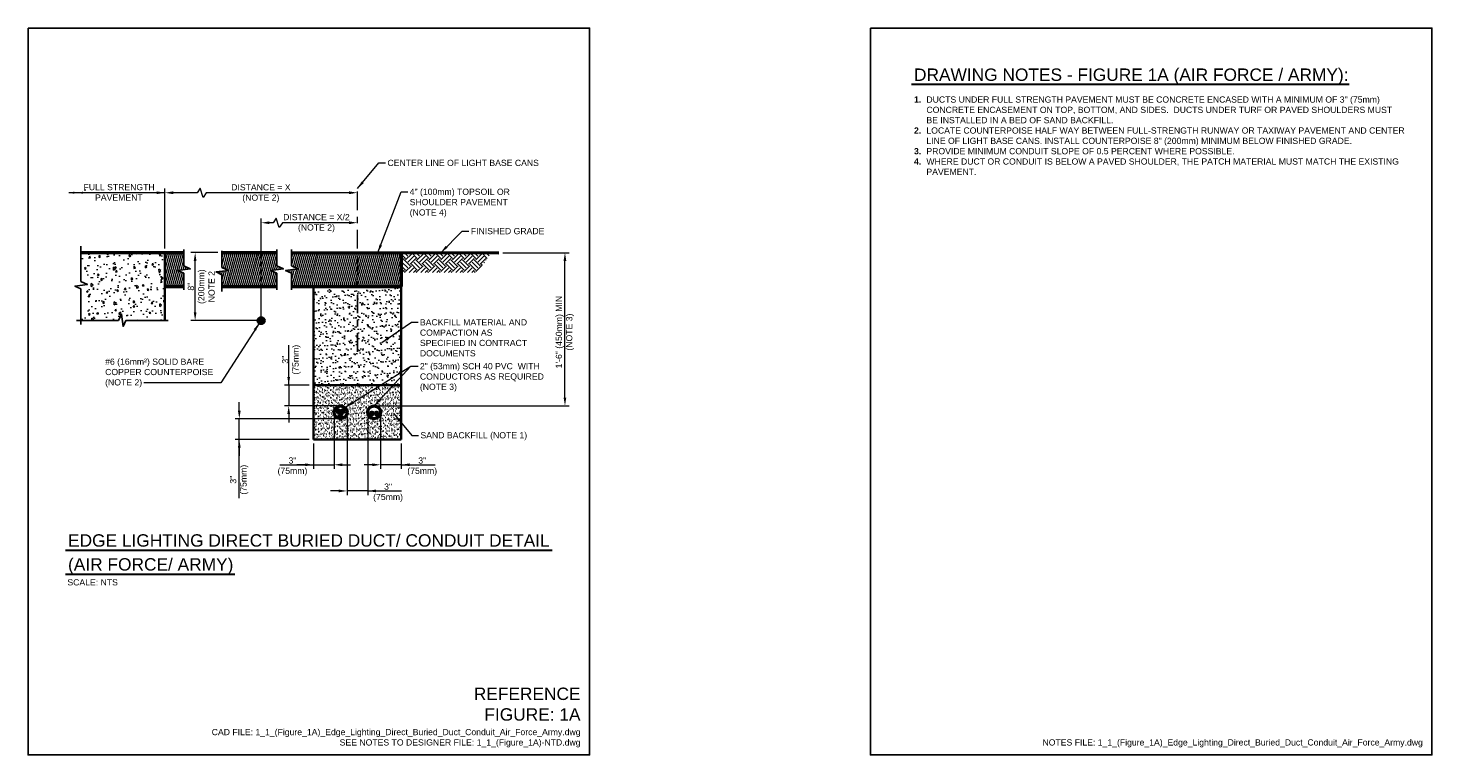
# Model space of a CAD drawing. Header units: inches. Extents: x 0 to 21.3, y 0 to 11.
import ezdxf
from ezdxf.enums import TextEntityAlignment as Align

# ---------------------------------------------------------------- set-up
doc = ezdxf.new("R2010")
doc.units = ezdxf.units.IN
doc.header["$LTSCALE"] = 0.375
doc.header["$MEASUREMENT"] = 0
doc.header["$PDSIZE"] = 2
doc.linetypes.add('CENTER2', pattern=[1.125, 0.75, -0.125, 0.125, -0.125])
doc.layers.get('0').update_dxf_attribs({"linetype": 'CONTINUOUS', "lineweight": 35})
doc.layers.get('DEFPOINTS').update_dxf_attribs({"linetype": 'CONTINUOUS'})
for name, color, linetype, lineweight in [('C-GRAD-DSGN', 3, 'CONTINUOUS', 35), ('C-GRAD-FNSH', 4, 'CONTINUOUS', 50), ('E-GRND-EQUI', 83, 'CONTINUOUS', 50), ('E-POWR-CIRC', 83, 'CONTINUOUS', 50), ('E-POWR-CNDT', 83, 'CONTINUOUS', 50), ('G-ANNO-PATT', 8, 'CONTINUOUS', 18), ('G-ANNO-RDME', 5, 'CONTINUOUS', 18), ('S-SLAB-EDGE', 41, 'CONTINUOUS', 35)]:
    doc.layers.add(name, color=color, linetype=linetype, lineweight=lineweight)
for name, color, linetype in [('G-ANNO-DIMS', 7, 'CONTINUOUS'), ('G-ANNO-DIMS @ 1', 7, 'CONTINUOUS'), ('G-ANNO-SYMB', 6, 'CONTINUOUS'), ('G-ANNO-TEXT', 7, 'CONTINUOUS'), ('G-ANNO-TTLB', 7, 'CONTINUOUS')]:
    doc.layers.add(name, color=color, linetype=linetype)
doc.styles.add('00-E-TITLE-1_1', font='arial.ttf', dxfattribs={"height": 0.1875})
doc.styles.add('01-E-BLDG-1_1', font='arial.ttf', dxfattribs={"height": 0.09375})
doc.dimstyles.new('01-E-BLDG-1_1', dxfattribs={"dimtxt": 0.09375, "dimasz": 0.125, "dimexe": 0.0625, "dimexo": 0.0625, "dimgap": 0.0625, "dimtad": 1, "dimdec": 4, "dimzin": 3, "dimdsep": 46, "dimlunit": 4, "dimtxsty": '01-E-BLDG-1_1', "dimcen": 0.0625, "dimclrd": 1, "dimclre": 1, "dimclrt": 256, "dimazin": 0, "dimtfac": 1, "dimtdec": 4, "dimtmove": 1, "dimatfit": 3, "dimfxl": 1, "dimfrac": 2, "dimtolj": 1, "dimtzin": 3, "dimlwd": 0, "dimlwe": 0, "dimarcsym": 0})

# ---------------------------------------------------------------- blocks, each defined once
blk = doc.blocks.new('G-TDT2')
at = {"linetype": 'ByBlock', "lineweight": -2}
h = blk.add_hatch(color=256, dxfattribs=at)
edge = h.paths.add_edge_path()
edge.add_arc((0, 0), 0.0444, 0, 360)
at = {"color": 0, "linetype": 'ByBlock', "lineweight": -2}
blk.add_circle((0, 0), 0.0444, dxfattribs=at)
blk = doc.blocks.new('G-TDT1')
at = {"linetype": 'ByBlock', "lineweight": -2}
h = blk.add_hatch(color=256, dxfattribs=at)
edge = h.paths.add_edge_path()
edge.add_arc((0, 0), 0.0222, 0, 360)
at = {"color": 0, "linetype": 'ByBlock', "lineweight": -2}
blk.add_circle((0, 0), 0.0222, dxfattribs=at)
blk = doc.blocks.new('*D3')
at = {"layer": 'DEFPOINTS', "color": 0, "transparency": 16777216}
for p in [(4.632, 5.185), (4.32, 4.774), (4.632, 4.391)]:
    blk.add_point(p, dxfattribs=at)
at = {"layer": 'G-ANNO-DIMS', "color": 1, "lineweight": 0, "transparency": 16777216}
for p, q in [((4.632, 5.122), (4.632, 4.329)), ((4.32, 4.712), (4.32, 4.329)), ((4.195, 4.391), (4.07, 4.391)), ((4.32, 4.391), (4.632, 4.391)), ((4.757, 4.391), (4.882, 4.391))]:
    blk.add_line(p, q, dxfattribs=at)
at = {"layer": 'G-ANNO-DIMS', "color": 1, "transparency": 16777216}
for points in [[(4.195, 4.412), (4.195, 4.37), (4.32, 4.391)], [(4.757, 4.412), (4.757, 4.37), (4.632, 4.391)]]:
    blk.add_solid(points, dxfattribs=at)
at = {"layer": 'G-ANNO-DIMS', "transparency": 16777216, "insert": (4.002, 4.364), "char_height": 0.0938, "attachment_point": 5, "style": '01-E-BLDG-1_1'}
blk.add_mtext('\\A1;3"\\P(75mm)', dxfattribs=at)
blk = doc.blocks.new('*D4')
at = {"layer": 'DEFPOINTS', "color": 0, "transparency": 16777216}
for p in [(5.336, 5.185), (5.649, 4.774), (5.336, 4.391)]:
    blk.add_point(p, dxfattribs=at)
at = {"layer": 'G-ANNO-DIMS', "color": 1, "lineweight": 0, "transparency": 16777216}
for p, q in [((5.336, 5.122), (5.336, 4.329)), ((5.649, 4.712), (5.649, 4.329)), ((5.211, 4.391), (5.086, 4.391)), ((5.649, 4.391), (5.336, 4.391)), ((5.774, 4.391), (5.899, 4.391))]:
    blk.add_line(p, q, dxfattribs=at)
at = {"layer": 'G-ANNO-DIMS', "color": 1, "transparency": 16777216}
for points in [[(5.211, 4.412), (5.211, 4.37), (5.336, 4.391)], [(5.774, 4.412), (5.774, 4.37), (5.649, 4.391)]]:
    blk.add_solid(points, dxfattribs=at)
at = {"layer": 'G-ANNO-DIMS', "transparency": 16777216, "insert": (5.966, 4.364), "char_height": 0.0938, "attachment_point": 5, "style": '01-E-BLDG-1_1'}
blk.add_mtext('\\A1;3"\\P(75mm)', dxfattribs=at)
blk = doc.blocks.new('*D6')
at = {"layer": 'DEFPOINTS', "color": 0, "transparency": 16777216}
for p in [(3.197, 5.087), (4.73, 5.087), (4.32, 4.774)]:
    blk.add_point(p, dxfattribs=at)
at = {"layer": 'G-ANNO-DIMS', "color": 1, "lineweight": 0, "transparency": 16777216}
for p, q in [((3.197, 5.212), (3.197, 5.337)), ((4.668, 5.087), (3.134, 5.087)), ((3.197, 4.774), (3.197, 5.087)), ((3.197, 4.774), (3.197, 5.087)), ((4.257, 4.774), (3.134, 4.774)), ((3.197, 3.884), (3.197, 4.774)), ((3.197, 4.649), (3.197, 4.524))]:
    blk.add_line(p, q, dxfattribs=at)
at = {"layer": 'G-ANNO-DIMS', "color": 1, "transparency": 16777216}
for points in [[(3.176, 5.212), (3.218, 5.212), (3.197, 5.087)], [(3.176, 4.649), (3.218, 4.649), (3.197, 4.774)]]:
    blk.add_solid(points, dxfattribs=at)
at = {"layer": 'G-ANNO-DIMS', "transparency": 16777216, "insert": (3.197, 4.165), "char_height": 0.0938, "attachment_point": 5, "rotation": 90, "style": '01-E-BLDG-1_1'}
blk.add_mtext('\\A1;3"\\P(75mm)', dxfattribs=at)
blk = doc.blocks.new('*D7')
at = {"layer": 'DEFPOINTS', "color": 0, "transparency": 16777216}
for p in [(4.32, 5.595), (3.945, 5.283), (4.73, 5.283)]:
    blk.add_point(p, dxfattribs=at)
at = {"layer": 'G-ANNO-DIMS', "color": 1, "lineweight": 0, "transparency": 16777216}
for p, q in [((3.945, 5.72), (3.945, 5.845)), ((4.257, 5.595), (3.882, 5.595)), ((3.945, 5.595), (3.945, 5.283)), ((4.668, 5.283), (3.882, 5.283)), ((3.945, 5.158), (3.945, 5.033))]:
    blk.add_line(p, q, dxfattribs=at)
at = {"layer": 'G-ANNO-DIMS', "color": 1, "transparency": 16777216}
for points in [[(3.924, 5.72), (3.966, 5.72), (3.945, 5.595)], [(3.924, 5.158), (3.966, 5.158), (3.945, 5.283)]]:
    blk.add_solid(points, dxfattribs=at)
at = {"layer": 'G-ANNO-DIMS', "transparency": 16777216, "insert": (3.985, 5.981), "char_height": 0.0938, "attachment_point": 5, "rotation": 90, "style": '01-E-BLDG-1_1'}
blk.add_mtext('\\A1;3"\\P(75mm)', dxfattribs=at)
blk = doc.blocks.new('*D8')
at = {"layer": 'DEFPOINTS', "color": 0, "transparency": 16777216}
for p in [(2.529, 7.602), (2.935, 7.602), (3.528, 6.572)]:
    blk.add_point(p, dxfattribs=at)
at = {"layer": 'G-ANNO-DIMS', "color": 1, "lineweight": 0, "transparency": 16777216}
for p, q in [((2.872, 7.602), (2.466, 7.602)), ((2.529, 6.697), (2.529, 7.477)), ((3.466, 6.572), (2.466, 6.572))]:
    blk.add_line(p, q, dxfattribs=at)
at = {"layer": 'G-ANNO-DIMS', "color": 1, "transparency": 16777216}
for points in [[(2.508, 7.477), (2.549, 7.477), (2.529, 7.602)], [(2.508, 6.697), (2.549, 6.697), (2.529, 6.572)]]:
    blk.add_solid(points, dxfattribs=at)
at = {"layer": 'G-ANNO-DIMS', "transparency": 16777216, "insert": (2.622, 7.087), "char_height": 0.0938, "attachment_point": 5, "rotation": 90, "style": '01-E-BLDG-1_1'}
blk.add_mtext('\\A1;8"\\P(200mm)\\PNOTE 2', dxfattribs=at)
blk = doc.blocks.new('*D9')
at = {"layer": 'DEFPOINTS', "color": 0, "transparency": 16777216}
for p in [(7.125, 7.601), (8.127, 7.601), (5.238, 5.283)]:
    blk.add_point(p, dxfattribs=at)
at = {"layer": 'G-ANNO-DIMS', "color": 1, "lineweight": 0, "transparency": 16777216}
for p, q in [((7.188, 7.601), (8.189, 7.601)), ((8.127, 5.408), (8.127, 7.476)), ((5.301, 5.283), (8.189, 5.283))]:
    blk.add_line(p, q, dxfattribs=at)
at = {"layer": 'G-ANNO-DIMS', "color": 1, "transparency": 16777216}
for points in [[(8.106, 7.476), (8.147, 7.476), (8.127, 7.601)], [(8.106, 5.408), (8.147, 5.408), (8.127, 5.283)]]:
    blk.add_solid(points, dxfattribs=at)
at = {"layer": 'G-ANNO-DIMS', "transparency": 16777216, "insert": (8.127, 6.399), "char_height": 0.09375, "attachment_point": 5, "rotation": 90, "style": '01-E-BLDG-1_1'}
blk.add_mtext('\\A1;1\'-6" (450mm) MIN\\P(NOTE 3)', dxfattribs=at)
blk = doc.blocks.new('*D10')
at = {"layer": 'DEFPOINTS', "color": 0, "transparency": 16777216}
for p in [(2.072, 8.508), (2.072, 7.602), (4.984, 7.602)]:
    blk.add_point(p, dxfattribs=at)
at = {"layer": 'G-ANNO-DIMS', "color": 1, "lineweight": 0, "transparency": 16777216}
for p, q in [((2.072, 7.664), (2.072, 8.571)), ((2.557, 8.508), (2.197, 8.508)), ((2.604, 8.579), (2.557, 8.508)), ((2.651, 8.438), (2.604, 8.579)), ((2.697, 8.508), (2.651, 8.438)), ((4.859, 8.508), (2.697, 8.508))]:
    blk.add_line(p, q, dxfattribs=at)
at = {"layer": 'G-ANNO-DIMS', "color": 1, "linetype": 'CENTER2', "lineweight": 0, "transparency": 16777216}
blk.add_line((4.984, 7.664), (4.984, 8.571), dxfattribs=at)
at = {"layer": 'G-ANNO-DIMS', "color": 1, "transparency": 16777216}
for points in [[(2.197, 8.529), (2.197, 8.487), (2.072, 8.508)], [(4.859, 8.529), (4.859, 8.487), (4.984, 8.508)]]:
    blk.add_solid(points, dxfattribs=at)
at = {"layer": 'G-ANNO-DIMS', "transparency": 16777216, "insert": (3.524, 8.498), "char_height": 0.09375, "attachment_point": 5, "style": '01-E-BLDG-1_1'}
blk.add_mtext('\\A1;DISTANCE = X\\P(NOTE 2)', dxfattribs=at)
blk = doc.blocks.new('*D11')
at = {"layer": 'DEFPOINTS', "color": 0, "transparency": 16777216}
for p in [(3.528, 8.054), (4.984, 7.602), (3.528, 6.572)]:
    blk.add_point(p, dxfattribs=at)
at = {"layer": 'G-ANNO-DIMS', "color": 1, "lineweight": 0, "transparency": 16777216}
for p, q in [((3.528, 6.635), (3.528, 8.117)), ((3.756, 8.125), (3.709, 8.054)), ((3.803, 7.984), (3.756, 8.125)), ((3.709, 8.054), (3.653, 8.054)), ((3.85, 8.054), (3.803, 7.984)), ((4.859, 8.054), (3.85, 8.054))]:
    blk.add_line(p, q, dxfattribs=at)
at = {"layer": 'G-ANNO-DIMS', "color": 1, "transparency": 16777216}
for points in [[(3.653, 8.075), (3.653, 8.033), (3.528, 8.054)], [(4.859, 8.075), (4.859, 8.033), (4.984, 8.054)]]:
    blk.add_solid(points, dxfattribs=at)
at = {"layer": 'G-ANNO-DIMS', "transparency": 16777216, "insert": (4.365, 8.047), "char_height": 0.09375, "attachment_point": 5, "style": '01-E-BLDG-1_1'}
blk.add_mtext('\\A1;DISTANCE = X/2\\P(NOTE 2)', dxfattribs=at)
blk = doc.blocks.new('DBLARR')
at = {"linetype": 'Continuous'}
for points in [[(-0.227, 0.016), (-0.13, 0), (-0.227, -0.016), (-0.227, -0.016, 0.240091)], [(-0.097, 0.016), (0, 0), (-0.097, -0.016), (-0.097, -0.016, 0.240091), (-0.097, 0.016)]]:
    blk.add_hatch(color=0, dxfattribs=at).paths.add_polyline_path(points)
at = {"color": 0, "linetype": 'Continuous'}
blk.add_point((-0.259, -0.043), dxfattribs=at)
blk = doc.blocks.new('BREAK')
at = {"color": 0, "linetype": 'Continuous', "flags": 128}
blk.add_lwpolyline([(0, 0), (0.046625, 0.097375), (0.069125, -0.090125), (0.112375, 0)], dxfattribs=at)
blk = doc.blocks.new('*D15')
at = {"layer": 'DEFPOINTS', "color": 0, "transparency": 16777216}
for p in [(4.828, 5.185), (5.141, 5.185), (4.828, 3.995)]:
    blk.add_point(p, dxfattribs=at)
at = {"layer": 'G-ANNO-DIMS', "color": 1, "lineweight": 0, "transparency": 16777216}
for p, q in [((4.828, 5.122), (4.828, 3.933)), ((5.141, 5.122), (5.141, 3.933)), ((4.703, 3.995), (4.578, 3.995)), ((5.141, 3.995), (4.828, 3.995)), ((5.266, 3.995), (5.391, 3.995))]:
    blk.add_line(p, q, dxfattribs=at)
at = {"layer": 'G-ANNO-DIMS', "color": 1, "transparency": 16777216}
for points in [[(4.703, 4.016), (4.703, 3.974), (4.828, 3.995)], [(5.266, 4.016), (5.266, 3.974), (5.141, 3.995)]]:
    blk.add_solid(points, dxfattribs=at)
at = {"layer": 'G-ANNO-DIMS', "transparency": 16777216, "insert": (5.449, 3.968), "char_height": 0.0938, "attachment_point": 5, "style": '01-E-BLDG-1_1'}
blk.add_mtext('\\A1;3"\\P(75mm)', dxfattribs=at)

msp = doc.modelspace()

# ---------------------------------------------------------------- hatches: boundary and pattern name
at = {"layer": 'G-ANNO-PATT'}
h = msp.add_hatch(dxfattribs=at)
h.set_pattern_fill('AR-CONC', color=256, scale=0.038846, angle=45, style=0)
h.set_pattern_definition([(95, (0.12461, 0), (0.214257, 0.179783), [0.029135, -0.320481]), (40, (0.1246, 0), (-0.244728, 0.168503), [0.023308, -0.256385]), (145.4514, (0.14247, 0.01498), (-0.030471, 0.348286), [0.024761, -0.272367]), (91.184, (0.06968, 0.05494), (0.33862, 0.247689), [0.043702, -0.480722]), (141.6356, (0.0979, 0.07558), (-0.010838, 0.524312), [0.03714, -0.40855]), (36.184, (0.06968, 0.05494), (-0.010838, 0.524312), [0.034962, -0.384578]), (66, (0.11088, 0.06867), (0.274554, 0.053368), [0.029135, -0.320481]), (11, (0.11088, 0.06867), (-0.132352, 0.266022), [0.023308, -0.256385]), (116.4514, (0.13376, 0.07312), (0.142202, 0.31939), [0.024761, -0.272367]), (82.5, (0.12461, 0), (-0.0881006, 0.0947808), [0, -0.2532773, 0, -0.2602696, 0, -0.2573562]), (52.5, (0.12461, 0), (-0.0360776, 0.1805997), [0, -0.1483925, 0, -0.2474504, 0, -0.0980867]), (12.5, (0.06336, -0.06125), (0.1528281, 0.1404371), [0, -0.0971155, 0, -0.3030005, 0, -0.4020583]), (2.5, (0.03589, -0.08872), (0.1326948, 0.1876893), [0, -0.12625, 0, -0.2012234, 0, -0.2855197])])
h.paths.add_polyline_path([(0.79972, 7.6018), (2.07205, 7.6018), (2.07205, 6.5739), (1.48178, 6.5739), (1.41603, 6.67128), (1.3694, 6.5739), (0.79972, 6.5739), (0.91054, 7.11205)])
h = msp.add_hatch(dxfattribs=at)
h.set_pattern_fill('ANSI31', color=256, scale=0.23278, angle=30, style=0)
h.set_pattern_definition([(75, (0.293156, -1.782334), (-0.02810603, 0.00753099), [])])
h.paths.add_polyline_path([(2.35796, 7.28975), (2.26783, 7.333), (2.45533, 7.3555), (2.35796, 7.40212), (2.35796, 7.60174), (2.07205, 7.6018), (2.07205, 7.08785), (2.35796, 7.08718)])
h.paths.add_polyline_path([(3.76674, 7.08718), (3.76674, 7.28975), (3.67662, 7.333), (3.86412, 7.3555), (3.76674, 7.40212), (3.76674, 7.6014), (2.93483, 7.60164), (2.93483, 7.37777), (3.0322, 7.33115), (2.8447, 7.30865), (2.93483, 7.2654), (2.93483, 7.08718)])
h = msp.add_hatch(dxfattribs=at)
h.set_pattern_fill('ANSI31', color=256, scale=0.23278, angle=30, style=0)
h.set_pattern_definition([(75, (1.622115, -1.654672), (-0.02810603, 0.00753099), [])])
h.paths.add_polyline_path([(5.64889, 7.08725), (5.64886, 7.60132), (3.98835, 7.60162), (3.98835, 7.40212), (4.08572, 7.3555), (3.89822, 7.333), (3.98835, 7.28975), (3.98835, 7.08718)])
h = msp.add_hatch(dxfattribs=at)
h.set_pattern_fill('EARTH', color=256, scale=0.5, angle=45)
h.set_pattern_definition([(45, (0.12461, 0), (4e-17, 0.1767767), [0.125, -0.125]), (45, (0.09147, 0.03315), (4e-17, 0.1767767), [0.125, -0.125]), (45, (0.05832, 0.06629), (4e-17, 0.1767767), [0.125, -0.125]), (135, (0.05832, 0.08839), (-0.1767767, 6e-17), [0.125, -0.125]), (135, (0.09147, 0.12153), (-0.1767767, 6e-17), [0.125, -0.125]), (135, (0.12461, 0.15468), (-0.1767767, 6e-17), [0.125, -0.125])])
h.paths.add_polyline_path([(7.00892, 7.6018), (5.64886, 7.60116), (5.64886, 7.30076), (6.80737, 7.30076)])
h = msp.add_hatch(dxfattribs=at)
h.set_pattern_fill('AR-SAND', color=256, scale=0.07, style=0)
h.set_pattern_definition([(37.5, (0.12461, 0), (-0.0044095, 0.1348777), [0, -0.1064, 0, -0.119, 0, -0.11375]), (7.5, (0.12461, 0), (0.1238844, 0.1975502), [0, -0.0574, 0, -0.0959, 0, -0.03675]), (327.5, (0.03851, 0), (0.21799, 0.0003961), [0, -0.035, 0, -0.126, 0, -0.1645]), (317.5, (0.03851, 0), (0.210429, 0.0614373), [0, -0.0175, 0, -0.0826, 0, -0.0945])])
h.paths.add_polyline_path([(4.31993, 5.59507), (5.64886, 5.59507), (5.64886, 7.08718), (4.31993, 7.08718)])
h = msp.add_hatch(dxfattribs=at)
h.set_pattern_fill('AR-SAND', color=256, scale=0.03125, style=0)
h.set_pattern_definition([(37.5, (0.124613, 0), (-0.00196854, 0.06021324), [0, -0.0475, 0, -0.053125, 0, -0.05078125]), (7.5, (0.12461, 0), (0.0553055, 0.0881921), [0, -0.025625, 0, -0.0428125, 0, -0.01640625]), (327.5, (0.086176, 9e-18), (0.09731693, 0.00017685), [0, -0.015625, 0, -0.05625, 0, -0.0734375]), (317.5, (0.08618, 9e-18), (0.0939415, 0.0274274), [0, -0.0078125, 0, -0.036875, 0, -0.0421875])])
edge = h.paths.add_edge_path(flags=16)
edge.add_arc((4.73028, 5.18472), 0.09786, 0, 360)
edge = h.paths.add_edge_path()
edge.add_arc((5.2385, 5.18472), 0.09786, 0, 360)
h.paths.add_polyline_path([(4.31993, 4.77436), (5.64886, 4.77436), (5.64886, 5.59507), (4.31993, 5.59507)])

# ---------------------------------------------------------------- linework, layer by layer
at = {"layer": 'C-GRAD-DSGN'}
for p, q in [((4.31993, 5.59507), (4.31993, 7.08718)), ((5.64886, 7.08718), (5.64886, 5.59507)), ((4.31993, 5.59507), (5.64886, 5.59507)), ((4.31993, 4.77436), (4.31993, 5.59507)), ((5.64886, 4.77436), (5.64886, 5.59507)), ((5.64886, 4.77436), (4.31993, 4.77436))]:
    msp.add_line(p, q, dxfattribs=at)
at = {"layer": 'C-GRAD-FNSH'}
for p, q in [((0.79972, 7.6018), (2.35796, 7.6018)), ((5.64886, 7.60132), (5.64886, 7.08718)), ((2.07205, 7.08718), (2.35796, 7.08718)), ((2.93483, 7.08718), (3.76674, 7.08718)), ((3.98835, 7.08718), (5.64886, 7.08718))]:
    msp.add_line(p, q, dxfattribs=at)
for points in [[(2.93483, 7.60186), (3.76674, 7.60167)], [(3.98835, 7.60162), (7.1254, 7.60091)]]:
    msp.add_lwpolyline(points, dxfattribs=at)
at = {"layer": 'E-POWR-CNDT', "linetype": 'Continuous'}
for centre in [(4.73028, 5.18472), (5.2385, 5.18472)]:
    msp.add_circle(centre, 0.09786, dxfattribs=at)
at = {"layer": 'G-ANNO-DIMS', "linetype": 'CENTER2'}
msp.add_line((4.98439, 6.10234), (4.98464, 7.6014), dxfattribs=at)
at = {"layer": 'G-ANNO-DIMS', "color": 1, "lineweight": 0}
for p, q in [((3.94493, 5.59507), (3.94493, 6.20277)), ((3.81262, 4.39128), (4.31993, 4.39128)), ((5.65376, 4.39128), (6.16107, 4.39128)), ((5.14555, 3.99523), (5.65285, 3.99523))]:
    msp.add_line(p, q, dxfattribs=at)
at = {"layer": 'G-ANNO-SYMB'}
for p, q in [((0.79972, 7.7), (0.79972, 7.16427)), ((2.35796, 7.65125), (2.35796, 7.40212)), ((3.76674, 7.65125), (3.76674, 7.40212)), ((3.98835, 7.65125), (3.98835, 7.40212)), ((2.93483, 7.6269), (2.93483, 7.37777)), ((2.35796, 7.28975), (2.35796, 7.03723)), ((2.93483, 7.2654), (2.93483, 7.01288)), ((3.76674, 7.28975), (3.76674, 7.03723)), ((3.98835, 7.28975), (3.98835, 7.03723)), ((0.79972, 7.05189), (0.79972, 6.51616)), ((0.733, 6.5739), (1.3694, 6.5739)), ((1.48178, 6.5739), (2.11819, 6.5739))]:
    msp.add_line(p, q, dxfattribs=at)
at = {"layer": 'G-ANNO-TEXT', "linetype": 'Continuous', "lineweight": 30}
for p, q in [((13.3713, 10.14903), (19.99925, 10.14903)), ((0.56581, 3.09989), (7.93402, 3.09989)), ((0.56581, 2.73795), (3.12777, 2.73795))]:
    msp.add_line(p, q, dxfattribs=at)
at = {"layer": 'G-ANNO-TTLB'}
for points in [[(0, 11), (8.5, 11), (8.5, 0), (0, 0)], [(12.75, 11), (21.25, 11), (21.25, 0), (12.75, 0)]]:
    msp.add_lwpolyline(points, close=True, dxfattribs=at)
at = {"layer": 'S-SLAB-EDGE'}
msp.add_line((2.07205, 7.6018), (2.07205, 6.5739), dxfattribs=at)

# ---------------------------------------------------------------- block references
at = {"layer": 'E-GRND-EQUI'}
msp.add_blockref('G-TDT2', (3.52822, 6.57249), dxfattribs=at)
at = {"layer": 'E-POWR-CIRC'}
for p in [(4.69493, 5.20347), (4.73028, 5.13686), (4.76564, 5.20347)]:
    msp.add_blockref('G-TDT1', p, dxfattribs=at)
at = {"layer": 'E-POWR-CIRC', "rotation": 180}
for p in [(5.20314, 5.16597), (5.27386, 5.16597)]:
    msp.add_blockref('G-TDT1', p, dxfattribs=at)
at = {"layer": 'G-ANNO-DIMS @ 1', "color": 1, "rotation": 180}
msp.add_blockref('DBLARR', (0.60485, 8.50824), dxfattribs=at)
at = {"layer": 'G-ANNO-SYMB', "rotation": 269.9999999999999}
for p in [(2.35796, 7.40212), (2.93483, 7.37777), (3.76674, 7.40212), (3.98835, 7.40212), (0.79972, 7.16427)]:
    msp.add_blockref('BREAK', p, dxfattribs=at)
at = {"layer": 'G-ANNO-SYMB'}
msp.add_blockref('BREAK', (1.3694, 6.5739), dxfattribs=at)

# ---------------------------------------------------------------- texts
at = {"layer": 'G-ANNO-RDME', "attachment_point": 9}
for s, insert, char_height, width, style in [('REFERENCE FIGURE: 1A', (8.36242, 0.51589), 0.1875, 1.5649158, '00-E-TITLE-1_1'), ('CAD FILE: 1_1_(Figure_1A)_Edge_Lighting_Direct_Buried_Duct_Conduit_Air_Force_Army.dwg\\PSEE NOTES TO DESIGNER FILE: 1_1_(Figure_1A)-NTD.dwg', (8.36242, 0.11416), 0.09375, 7.0264495, '01-E-BLDG-1_1'), ('NOTES FILE: 1_1_(Figure_1A)_Edge_Lighting_Direct_Buried_Duct_Conduit_Air_Force_Army.dwg', (21.11242, 0.11416), 0.09375, 7.0264495, '01-E-BLDG-1_1')]:
    msp.add_mtext(s, dxfattribs=dict(at, insert=insert, char_height=char_height, width=width, style=style))
at = {"layer": 'G-ANNO-TEXT', "style": '00-E-TITLE-1_1'}
for s, p in [('DRAWING NOTES - FIGURE 1A (AIR FORCE / ARMY):', (13.41045, 10.1447)), ('EDGE LIGHTING DIRECT BURIED DUCT/ CONDUIT DETAIL', (0.60496, 3.09556)), ('(AIR FORCE/ ARMY)', (0.60496, 2.73362))]:
    msp.add_text(s, height=0.1875, dxfattribs=at).set_placement(p, align=Align.BOTTOM_LEFT)
at = {"layer": 'G-ANNO-TEXT', "style": '01-E-BLDG-1_1'}
for s, p in [('FULL STRENGTH', (0.8395, 8.54615)), ('PAVEMENT', (1.01411, 8.3891))]:
    msp.add_text(s, height=0.09375, dxfattribs=at).set_placement(p)
msp.add_text('SCALE: NTS', height=0.09375, dxfattribs=at).set_placement((0.59474, 2.65897), align=Align.TOP_LEFT)
at = {"layer": 'G-ANNO-TEXT', "char_height": 0.09375, "attachment_point": 1, "style": '01-E-BLDG-1_1'}
for s, insert, width in [('\\pi-0.1875,l0.1875,t0.1875;{\\fArial|b1|i0|c0|p34;1.^I}DUCTS UNDER FULL STRENGTH PAVEMENT MUST BE CONCRETE ENCASED WITH A MINIMUM OF 3" (75mm) CONCRETE ENCASEMENT ON TOP, BOTTOM, AND SIDES.  DUCTS UNDER TURF OR PAVED SHOULDERS MUST BE INSTALLED IN A BED OF SAND BACKFILL.\\P{\\fArial|b1|i0|c0|p34;2.^I}LOCATE COUNTERPOISE HALF WAY BETWEEN FULL-STRENGTH RUNWAY OR TAXIWAY PAVEMENT AND CENTER LINE OF LIGHT BASE CANS. INSTALL COUNTERPOISE 8" (200mm) MINIMUM BELOW FINISHED GRADE.\\P{\\fArial|b1|i0|c0|p34;3.^I}PROVIDE MINIMUM CONDUIT SLOPE OF 0.5 PERCENT WHERE POSSIBLE.\\P{\\fArial|b1|i0|c0|p34;4.^I}WHERE DUCT OR CONDUIT IS BELOW A PAVED SHOULDER, THE PATCH MATERIAL MUST MATCH THE EXISTING PAVEMENT.', (13.41045, 9.96565), 7.4237884), ('\\A1;CENTER LINE OF LIGHT BASE CANS', (5.44023, 9.00691), 2.3401269), ('\\A1;4" (100mm) TOPSOIL OR SHOULDER PAVEMENT (NOTE 4)', (5.77678, 8.56961), 1.5503051), ('\\A1;FINISHED GRADE', (6.70224, 7.97434), 1.2099225), ('\\A1;BACKFILL MATERIAL AND COMPACTION AS SPECIFIED IN CONTRACT DOCUMENTS', (5.93109, 6.59415), 1.8164131), ('\\A1;#6 (16mm²) SOLID BARE COPPER COUNTERPOISE (NOTE 2)', (1.16639, 5.99807), 1.8335683), ('\\A1;2" (53mm) SCH 40 PVC  WITH CONDUCTORS AS REQUIRED (NOTE 3)', (5.93109, 5.93002), 2.0118356), ('\\A1;SAND BACKFILL (NOTE 1)', (5.93939, 4.88497), 1.6496387)]:
    msp.add_mtext(s, dxfattribs=dict(at, insert=insert, width=width))

# ---------------------------------------------------------------- dimensions: what is measured, and where the dimension line sits
at = {"layer": 'G-ANNO-DIMS'}
for base, p1, p2, text, picture, middle in [((2.07205, 8.50824), (4.98439, 7.60155), (2.07205, 7.6018), 'DISTANCE = X\\P(NOTE 2)', '*D10', (3.52372, 8.29498)), ((4.63243, 4.39128), (4.31993, 4.77436), (4.63243, 5.18472), '3"\\X(75mm)', '*D3', (4.00191, 4.36355)), ((4.82814, 3.99523), (5.14064, 5.18472), (4.82814, 5.18472), '3"\\X(75mm)', '*D15', (5.44882, 3.9683)), ((5.33636, 4.39128), (5.64886, 4.77436), (5.33636, 5.18472), '3"\\X(75mm)', '*D4', (5.96641, 4.36434))]:
    dim = msp.add_linear_dim(base=base, p1=p1, p2=p2, text=text, dimstyle='01-E-BLDG-1_1', dxfattribs=at)
    dim.commit()
    dim.dimension.update_dxf_attribs({"geometry": picture, "text_midpoint": middle, "dimtype": 160})
dim = msp.add_linear_dim(base=(3.52822, 8.05426), p1=(4.98439, 7.60155), p2=(3.52822, 6.57249), text='DISTANCE = X/2\\P(NOTE 2)', dimstyle='01-E-BLDG-1_1', override={"dimse1": 1}, dxfattribs=at)
dim.commit()
dim.dimension.update_dxf_attribs({"geometry": '*D11', "text_midpoint": (4.36489, 7.84407), "dimtype": 160})
for base, p1, p2, text, picture, middle in [((2.52853, 7.60186), (3.52822, 6.57249), (2.93483, 7.60186), '8"\\X(200mm)\\PNOTE 2', '*D8', (2.62234, 7.08714)), ((3.94493, 5.28257), (4.31993, 5.59507), (4.73028, 5.28257), '3"\\X(75mm)', '*D7', (3.98519, 5.98099)), ((3.19672, 5.08686), (4.31993, 4.77436), (4.73028, 5.08686), '3"\\X(75mm)', '*D6', (3.22671, 4.16528))]:
    dim = msp.add_linear_dim(base=base, p1=p1, p2=p2, angle=90, text=text, dimstyle='01-E-BLDG-1_1', dxfattribs=at)
    dim.commit()
    dim.dimension.update_dxf_attribs({"geometry": picture, "text_midpoint": middle, "dimtype": 160})
dim = msp.add_linear_dim(base=(8.12655, 7.60091), p1=(5.2385, 5.28257), p2=(7.1254, 7.60091), angle=90, text='1\'-6" (450mm) MIN\\X(NOTE 3)', dimstyle='01-E-BLDG-1_1', override={"dimse2": 0}, dxfattribs=at)
dim.commit()
dim.dimension.update_dxf_attribs({"geometry": '*D9', "text_midpoint": (8.12655, 6.39931), "dimtype": 160})

# ---------------------------------------------------------------- leaders
msp.add_leader([(2.07205, 8.50824), (0.61884, 8.50824)], dimstyle='01-E-BLDG-1_1', override={"dimasz": 0.125}, dxfattribs=at)
at = {"layer": 'G-ANNO-TEXT'}
for points in [[(4.98439, 8.57074), (5.31122, 8.9589), (5.41145, 8.9589)], [(5.29397, 7.60129), (5.64776, 8.52159), (5.74799, 8.52159)], [(6.2464, 7.60098), (6.57323, 7.92633), (6.67346, 7.92633)], [(3.50088, 6.53748), (2.9174, 5.62944), (1.75164, 5.62944)], [(5.35458, 6.24176), (5.80207, 6.54885), (5.90231, 6.54885)], [(4.79633, 5.25693), (5.79171, 5.882), (5.90231, 5.882)], [(5.2385, 5.28257), (5.79171, 5.882), (5.90231, 5.882)], [(5.54146, 5.15458), (5.81037, 4.83594), (5.9106, 4.83594)]]:
    msp.add_leader(points, dimstyle='01-E-BLDG-1_1', dxfattribs=at)

doc.saveas('drawing.dxf')
